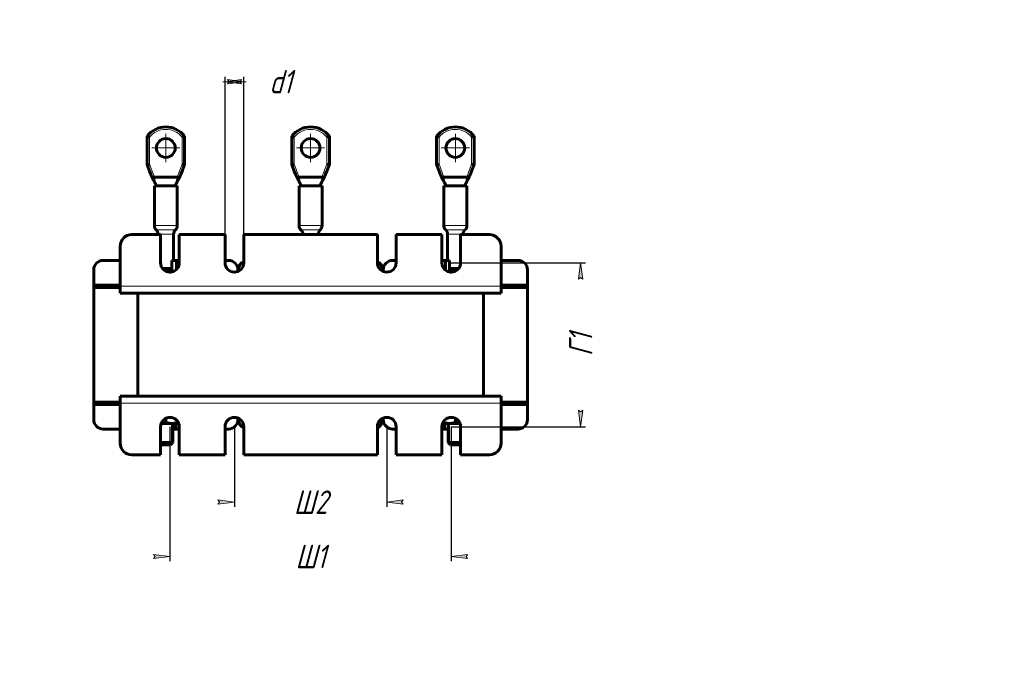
# Model space of a CAD drawing. Header units: millimetres. Extents: x 0 to 420, y 0 to 594.
# Tile 6 of 6: x 0 to 420, y 314 to 594. Entities that reach past the tile are written whole.
import ezdxf

# ---------------------------------------------------------------- set-up
doc = ezdxf.new("R2010")
doc.units = ezdxf.units.MM
for name, pattern in [('K5LT_AXLED', [19.5, 15, -1.5, 1.5, -1.5]), ('K5LT_BASIC', [0]), ('K5LT_THIN', [0])]:
    doc.linetypes.add(name, pattern=pattern)
doc.layers.add('Системный слой', color=7, linetype='Continuous')
doc.styles.add('KDIMTEXTSTYLE', font='GOST_AU.SHX', dxfattribs={"width": 0.96, "oblique": 15, "height": 5})
doc.dimstyles.new('KDIMSTYLE (1.00)', dxfattribs={"dimtxt": 5, "dimasz": 1, "dimexe": 2, "dimexo": 0, "dimgap": 1, "dimtad": 1, "dimtxsty": 'KDIMTEXTSTYLE', "dimsah": 1, "dimcen": 0, "dimdle": 1, "dimadec": 0, "dimazin": 0, "dimtfac": 0.667, "dimtmove": 0, "dimatfit": 3, "dimfxl": 1, "dimtvp": 1, "dimtolj": 1, "dimtzin": 0, "dimarcsym": 0})

# ---------------------------------------------------------------- blocks, each defined once
blk = doc.blocks.new('U64')
at = {"layer": 'Системный слой', "color": 150, "linetype": 'K5LT_BASIC', "lineweight": 60, "true_color": 0x0080ff}
for p, q in [((179.73, 527.22), (179.71, 527.26)), ((179.75, 527.19), (179.73, 527.22)), ((179.77, 527.15), (179.75, 527.19)), ((180.02, 526.85), (179.77, 527.15)), ((180.39, 526.77), (180.02, 526.85)), ((180.85, 526.82), (180.39, 526.77))]:
    blk.add_line(p, q, dxfattribs=at)
blk = doc.blocks.new('U65')
at = {"layer": 'Системный слой', "color": 150, "linetype": 'K5LT_BASIC', "lineweight": 60, "true_color": 0x0080ff}
for p, q in [((190.82, 526.82), (191.28, 526.77)), ((191.28, 526.77), (191.65, 526.85)), ((191.65, 526.85), (191.9, 527.15)), ((191.9, 527.15), (191.92, 527.19)), ((191.92, 527.19), (191.94, 527.22)), ((191.94, 527.22), (191.95, 527.26))]:
    blk.add_line(p, q, dxfattribs=at)
blk = doc.blocks.new('U66')
at = {"layer": 'Системный слой', "color": 150, "linetype": 'K5LT_BASIC', "lineweight": 60, "true_color": 0x0080ff}
for p, q in [((181.91, 523.27), (181.93, 523.23)), ((181.93, 523.23), (181.94, 523.18)), ((181.94, 523.18), (181.95, 523.13))]:
    blk.add_line(p, q, dxfattribs=at)
blk = doc.blocks.new('U67')
at = {"layer": 'Системный слой', "color": 150, "linetype": 'K5LT_BASIC', "lineweight": 60, "true_color": 0x0080ff}
for p, q in [((189.73, 523.18), (189.72, 523.13)), ((189.74, 523.23), (189.73, 523.18)), ((189.76, 523.27), (189.74, 523.23))]:
    blk.add_line(p, q, dxfattribs=at)
blk = doc.blocks.new('U68')
at = {"layer": 'Системный слой', "color": 150, "linetype": 'K5LT_BASIC', "lineweight": 60, "true_color": 0x0080ff}
for p, q in [((56.23, 527.22), (56.21, 527.26)), ((56.25, 527.19), (56.23, 527.22)), ((56.27, 527.15), (56.25, 527.19)), ((56.52, 526.85), (56.27, 527.15)), ((56.89, 526.77), (56.52, 526.85)), ((57.35, 526.82), (56.89, 526.77))]:
    blk.add_line(p, q, dxfattribs=at)
blk = doc.blocks.new('U69')
at = {"layer": 'Системный слой', "color": 150, "linetype": 'K5LT_BASIC', "lineweight": 60, "true_color": 0x0080ff}
for p, q in [((67.32, 526.82), (67.78, 526.77)), ((67.78, 526.77), (68.15, 526.85)), ((68.15, 526.85), (68.4, 527.15)), ((68.4, 527.15), (68.42, 527.19)), ((68.42, 527.19), (68.44, 527.22)), ((68.44, 527.22), (68.45, 527.26))]:
    blk.add_line(p, q, dxfattribs=at)
blk = doc.blocks.new('U70')
at = {"layer": 'Системный слой', "color": 150, "linetype": 'K5LT_BASIC', "lineweight": 60, "true_color": 0x0080ff}
for p, q in [((58.41, 523.27), (58.43, 523.23)), ((58.43, 523.23), (58.44, 523.18)), ((58.44, 523.18), (58.45, 523.13))]:
    blk.add_line(p, q, dxfattribs=at)
blk = doc.blocks.new('U71')
at = {"layer": 'Системный слой', "color": 150, "linetype": 'K5LT_BASIC', "lineweight": 60, "true_color": 0x0080ff}
for p, q in [((66.23, 523.18), (66.22, 523.13)), ((66.24, 523.23), (66.23, 523.18)), ((66.26, 523.27), (66.24, 523.23))]:
    blk.add_line(p, q, dxfattribs=at)
blk = doc.blocks.new('U72')
at = {"layer": 'Системный слой', "color": 150, "linetype": 'K5LT_BASIC', "lineweight": 60, "true_color": 0x0080ff}
for p, q in [((117.98, 527.22), (117.96, 527.26)), ((118, 527.19), (117.98, 527.22)), ((118.02, 527.15), (118, 527.19)), ((118.27, 526.85), (118.02, 527.15)), ((118.64, 526.77), (118.27, 526.85)), ((119.1, 526.82), (118.64, 526.77))]:
    blk.add_line(p, q, dxfattribs=at)
blk = doc.blocks.new('U73')
at = {"layer": 'Системный слой', "color": 150, "linetype": 'K5LT_BASIC', "lineweight": 60, "true_color": 0x0080ff}
for p, q in [((129.07, 526.82), (129.53, 526.77)), ((129.53, 526.77), (129.9, 526.85)), ((129.9, 526.85), (130.15, 527.15)), ((130.15, 527.15), (130.17, 527.19)), ((130.17, 527.19), (130.19, 527.22)), ((130.19, 527.22), (130.2, 527.26))]:
    blk.add_line(p, q, dxfattribs=at)
blk = doc.blocks.new('U74')
at = {"layer": 'Системный слой', "color": 150, "linetype": 'K5LT_BASIC', "lineweight": 60, "true_color": 0x0080ff}
for p, q in [((120.16, 523.27), (120.18, 523.23)), ((120.18, 523.23), (120.19, 523.18)), ((120.19, 523.18), (120.2, 523.13))]:
    blk.add_line(p, q, dxfattribs=at)
blk = doc.blocks.new('U75')
at = {"layer": 'Системный слой', "color": 150, "linetype": 'K5LT_BASIC', "lineweight": 60, "true_color": 0x0080ff}
for p, q in [((127.98, 523.18), (127.97, 523.13)), ((127.99, 523.23), (127.98, 523.18)), ((128.01, 523.27), (127.99, 523.23))]:
    blk.add_line(p, q, dxfattribs=at)
blk = doc.blocks.new('U76')
at = {"layer": 'Системный слой', "color": 7, "linetype": 'K5LT_THIN', "lineweight": 18}
for p, q in [((180.83, 525.12), (180.83, 525.12)), ((180.83, 525.12), (181.18, 524.47)), ((181.18, 524.47), (181.54, 523.83)), ((181.54, 523.83), (181.94, 523.19))]:
    blk.add_line(p, q, dxfattribs=at)
blk = doc.blocks.new('U77')
at = {"layer": 'Системный слой', "color": 7, "linetype": 'K5LT_THIN', "lineweight": 18}
for p, q in [((190.84, 525.12), (190.49, 524.47)), ((190.84, 525.12), (190.84, 525.12)), ((190.12, 523.83), (189.73, 523.19)), ((190.49, 524.47), (190.12, 523.83))]:
    blk.add_line(p, q, dxfattribs=at)
blk = doc.blocks.new('U78')
at = {"layer": 'Системный слой', "color": 7, "linetype": 'K5LT_THIN', "lineweight": 18}
for p, q in [((182.8, 523.23), (181.91, 523.27)), ((184.18, 523.16), (182.8, 523.23)), ((185.83, 523.13), (184.18, 523.16)), ((187, 523.15), (185.83, 523.13)), ((188.49, 523.21), (187, 523.15)), ((189.56, 523.26), (188.49, 523.21)), ((189.76, 523.27), (189.56, 523.26))]:
    blk.add_line(p, q, dxfattribs=at)
blk = doc.blocks.new('U79')
at = {"layer": 'Системный слой', "color": 7, "linetype": 'K5LT_THIN', "lineweight": 18}
for p, q in [((57.33, 525.12), (57.33, 525.12)), ((57.33, 525.12), (57.68, 524.47)), ((57.68, 524.47), (58.04, 523.83)), ((58.04, 523.83), (58.44, 523.19))]:
    blk.add_line(p, q, dxfattribs=at)
blk = doc.blocks.new('U80')
at = {"layer": 'Системный слой', "color": 7, "linetype": 'K5LT_THIN', "lineweight": 18}
for p, q in [((67.34, 525.12), (66.99, 524.47)), ((67.34, 525.12), (67.34, 525.12)), ((66.62, 523.83), (66.23, 523.19)), ((66.99, 524.47), (66.62, 523.83))]:
    blk.add_line(p, q, dxfattribs=at)
blk = doc.blocks.new('U81')
at = {"layer": 'Системный слой', "color": 7, "linetype": 'K5LT_THIN', "lineweight": 18}
for p, q in [((59.3, 523.23), (58.41, 523.27)), ((60.68, 523.16), (59.3, 523.23)), ((62.33, 523.13), (60.68, 523.16)), ((63.5, 523.15), (62.33, 523.13)), ((64.99, 523.21), (63.5, 523.15)), ((66.06, 523.26), (64.99, 523.21)), ((66.26, 523.27), (66.06, 523.26))]:
    blk.add_line(p, q, dxfattribs=at)
blk = doc.blocks.new('U82')
at = {"layer": 'Системный слой', "color": 7, "linetype": 'K5LT_THIN', "lineweight": 18}
for p, q in [((119.08, 525.12), (119.08, 525.12)), ((119.08, 525.12), (119.43, 524.47)), ((119.43, 524.47), (119.79, 523.83)), ((119.79, 523.83), (120.19, 523.19))]:
    blk.add_line(p, q, dxfattribs=at)
blk = doc.blocks.new('U83')
at = {"layer": 'Системный слой', "color": 7, "linetype": 'K5LT_THIN', "lineweight": 18}
for p, q in [((129.09, 525.12), (128.74, 524.47)), ((129.09, 525.12), (129.09, 525.12)), ((128.37, 523.83), (127.98, 523.19)), ((128.74, 524.47), (128.37, 523.83))]:
    blk.add_line(p, q, dxfattribs=at)
blk = doc.blocks.new('U84')
at = {"layer": 'Системный слой', "color": 7, "linetype": 'K5LT_THIN', "lineweight": 18}
for p, q in [((121.05, 523.23), (120.16, 523.27)), ((122.43, 523.16), (121.05, 523.23)), ((124.08, 523.13), (122.43, 523.16)), ((125.25, 523.15), (124.08, 523.13)), ((126.74, 523.21), (125.25, 523.15)), ((127.81, 523.26), (126.74, 523.21)), ((128.01, 523.27), (127.81, 523.26))]:
    blk.add_line(p, q, dxfattribs=at)
blk = doc.blocks.new('U85')
at = {"layer": 'Системный слой', "color": 150, "linetype": 'K5LT_BASIC', "lineweight": 60, "true_color": 0x0080ff}
for p, q in [((67.66, 525.72), (67.34, 525.12)), ((67.97, 526.32), (67.66, 525.72)), ((68.29, 526.93), (67.97, 526.32))]:
    blk.add_line(p, q, dxfattribs=at)
blk = doc.blocks.new('U86')
at = {"layer": 'Системный слой', "color": 7, "linetype": 'K5LT_THIN', "lineweight": 18}
blk.add_line((67.34, 525.12), (67.34, 525.12), dxfattribs=at)
blk.add_line((67.34, 525.12), (67.34, 525.12), dxfattribs=at)
blk = doc.blocks.new('U87')
at = {"layer": 'Системный слой', "color": 150, "linetype": 'K5LT_BASIC', "lineweight": 60, "true_color": 0x0080ff}
for p, q in [((60.34, 421.65), (61.02, 421.74)), ((61.02, 421.74), (61.68, 421.88)), ((61.68, 421.88), (62.33, 422.08))]:
    blk.add_line(p, q, dxfattribs=at)
blk = doc.blocks.new('U88')
at = {"layer": 'Системный слой', "color": 150, "linetype": 'K5LT_BASIC', "lineweight": 60, "true_color": 0x0080ff}
for p, q in [((185.83, 422.08), (186.49, 421.88)), ((186.49, 421.88), (187.15, 421.74)), ((187.15, 421.74), (187.82, 421.65))]:
    blk.add_line(p, q, dxfattribs=at)
blk = doc.blocks.new('U89')
at = {"layer": 'Системный слой', "color": 150, "linetype": 'K5LT_BASIC', "lineweight": 60, "true_color": 0x0080ff}
for p, q in [((64.24, 486.26), (63.99, 486.23)), ((64.49, 486.28), (64.24, 486.26)), ((64.75, 486.29), (64.49, 486.28))]:
    blk.add_line(p, q, dxfattribs=at)
blk = doc.blocks.new('U90')
at = {"layer": 'Системный слой', "color": 150, "linetype": 'K5LT_BASIC', "lineweight": 60, "true_color": 0x0080ff}
for p, q in [((183.68, 486.28), (183.42, 486.29)), ((183.93, 486.26), (183.68, 486.28)), ((184.18, 486.23), (183.93, 486.26))]:
    blk.add_line(p, q, dxfattribs=at)
blk = doc.blocks.new('KDIMARROW_01')
at = {"layer": 'Системный слой'}
blk.add_hatch(color=0, dxfattribs=at).paths.add_polyline_path([(-7, -0.92), (0, 0), (-7, 0.92), (-6.3, 0)])
at = {"layer": 'Системный слой', "color": 0, "linetype": 'K5LT_THIN', "lineweight": 18}
for p, q in [((-6.3, 0), (-7, 0.92)), ((-7, 0.92), (0, 0)), ((0, 0), (-7, -0.92)), ((-7, -0.92), (-6.3, 0)), ((0, 0), (-1, 0))]:
    blk.add_line(p, q, dxfattribs=at)
blk = doc.blocks.new('KDIMARROW_02')
at = {"layer": 'Системный слой'}
blk.add_hatch(color=0, dxfattribs=at).paths.add_polyline_path([(6.3, 0), (7, 0.92), (0, 0), (7, -0.92)])
at = {"layer": 'Системный слой', "color": 0, "linetype": 'K5LT_THIN', "lineweight": 18}
for p, q in [((0, 0), (-1, 0)), ((7, 0.92), (0, 0)), ((0, 0), (7, -0.92)), ((0, 0), (9, 0)), ((6.3, 0), (7, 0.92)), ((7, -0.92), (6.3, 0))]:
    blk.add_line(p, q, dxfattribs=at)
blk = doc.blocks.new('U91')
at = {"layer": 'Системный слой', "color": 30, "linetype": 'K5LT_AXLED', "lineweight": 18, "true_color": 0xff8000}
for q in [(62.33, 545.23), (56.33, 539.23), (68.33, 539.23), (62.33, 533.23)]:
    blk.add_line((62.33, 539.23), q, dxfattribs=at)
blk = doc.blocks.new('U92')
at = {"layer": 'Системный слой', "color": 30, "linetype": 'K5LT_AXLED', "lineweight": 18, "true_color": 0xff8000}
for q in [(124.08, 545.23), (118.08, 539.23), (130.08, 539.23), (124.08, 533.23)]:
    blk.add_line((124.08, 539.23), q, dxfattribs=at)
blk = doc.blocks.new('U93')
at = {"layer": 'Системный слой', "color": 30, "linetype": 'K5LT_AXLED', "lineweight": 18, "true_color": 0xff8000}
for q in [(185.83, 545.23), (179.83, 539.23), (191.83, 539.23), (185.83, 533.23)]:
    blk.add_line((185.83, 539.23), q, dxfattribs=at)

msp = doc.modelspace()

# ---------------------------------------------------------------- linework, layer by layer
at = {"layer": 'Системный слой', "color": 150, "linetype": 'K5LT_BASIC', "lineweight": 60, "true_color": 0x0080ff}
for p, q in [((54.334, 532.134), (54.334, 544.234)), ((70.334, 544.234), (70.334, 532.134)), ((116.084, 532.134), (116.084, 544.234)), ((132.084, 544.234), (132.084, 532.134)), ((177.834, 532.134), (177.834, 544.234)), ((193.834, 544.234), (193.834, 532.134)), ((55.384, 532.326), (54.334, 532.134)), ((55.385, 529.36), (54.334, 532.134)), ((55.908, 527.978), (55.385, 529.36)), ((69.283, 529.36), (68.759, 527.978)), ((69.283, 529.36), (68.841, 528.194)), ((69.28, 529.353), (69.283, 529.36)), ((70.334, 532.134), (69.283, 529.36)), ((69.283, 529.36), (70.334, 532.134)), ((70.334, 532.134), (69.284, 532.326)), ((70.334, 532.134), (70.334, 532.134)), ((117.134, 532.326), (116.084, 532.134)), ((117.135, 529.36), (116.084, 532.134)), ((117.658, 527.978), (117.135, 529.36)), ((131.033, 529.36), (130.509, 527.978)), ((132.084, 532.134), (131.033, 529.36)), ((132.084, 532.134), (131.034, 532.326)), ((178.884, 532.326), (177.834, 532.134)), ((178.885, 529.36), (177.834, 532.134)), ((179.408, 527.978), (178.885, 529.36)), ((192.783, 529.36), (192.259, 527.978)), ((193.834, 532.134), (192.783, 529.36)), ((193.834, 532.134), (192.784, 532.326)), ((57.331, 525.118), (57.331, 525.118)), ((57.331, 525.118), (57.331, 525.118)), ((57.331, 525.118), (57.331, 525.118)), ((57.465, 526.834), (67.203, 526.834)), ((67.336, 525.118), (67.336, 525.118)), ((67.336, 525.118), (67.336, 525.118)), ((68.759, 527.978), (68.841, 528.194)), ((119.081, 525.118), (119.081, 525.118)), ((119.215, 526.834), (128.953, 526.834)), ((129.086, 525.118), (129.086, 525.118)), ((180.831, 525.118), (180.831, 525.118)), ((180.965, 526.834), (190.703, 526.834)), ((190.836, 525.118), (190.836, 525.118)), ((57.434, 523.134), (67.234, 523.134)), ((57.434, 506.066), (57.434, 523.134)), ((67.234, 506.066), (67.234, 523.134)), ((119.184, 523.134), (128.984, 523.134)), ((119.184, 506.066), (119.184, 523.134)), ((128.984, 506.066), (128.984, 523.134)), ((180.934, 523.134), (190.734, 523.134)), ((180.934, 506.066), (180.934, 523.134)), ((190.734, 506.066), (190.734, 523.134)), ((47.834, 502.234), (60.084, 502.234)), ((59.034, 502.234), (59.034, 502.4)), ((60.084, 502.234), (60.084, 490.234)), ((65.634, 491.234), (65.634, 502.4)), ((68.084, 490.234), (68.084, 502.234)), ((68.084, 502.234), (87.584, 502.234)), ((87.584, 502.234), (87.584, 490.234)), ((95.584, 502.234), (152.584, 502.234)), ((95.584, 490.234), (95.584, 502.234)), ((120.784, 502.234), (120.784, 502.4)), ((127.384, 502.234), (127.384, 502.4)), ((152.584, 502.234), (152.584, 490.234)), ((160.584, 502.234), (180.084, 502.234)), ((160.584, 490.234), (160.584, 502.234)), ((180.084, 502.234), (180.084, 490.234)), ((182.534, 491.234), (182.534, 502.4)), ((188.084, 490.234), (188.084, 502.234)), ((188.084, 502.234), (200.334, 502.234)), ((189.134, 502.234), (189.134, 502.4)), ((42.834, 480.234), (42.834, 497.234)), ((205.334, 497.234), (205.334, 480.234)), ((31.584, 487.234), (31.584, 480.734)), ((42.834, 491.234), (35.584, 491.234)), ((60.961, 487.734), (64.834, 487.734)), ((64.834, 486.434), (64.834, 491.234)), ((66.959, 491.234), (64.834, 491.234)), ((66.959, 491.234), (66.959, 487.452)), ((68.084, 491.234), (66.959, 491.234)), ((89.084, 491.234), (87.584, 491.234)), ((93.084, 486.525), (93.084, 487.234)), ((93.334, 487.234), (93.334, 486.637)), ((154.834, 486.637), (154.834, 487.234)), ((155.084, 487.234), (155.084, 486.525)), ((160.584, 491.234), (159.084, 491.234)), ((181.584, 491.234), (180.084, 491.234)), ((181.584, 487.111), (181.584, 491.234)), ((183.334, 491.234), (181.584, 491.234)), ((183.334, 491.234), (183.334, 486.434)), ((183.334, 487.734), (187.206, 487.734)), ((212.584, 491.234), (205.334, 491.234)), ((216.584, 480.734), (216.584, 487.234)), ((65.333, 486.434), (62.835, 486.434)), ((185.333, 486.434), (182.835, 486.434)), ((31.584, 480.734), (31.584, 479.734)), ((31.584, 480.734), (35.316, 480.734)), ((35.316, 479.734), (31.584, 479.734)), ((31.584, 479.734), (31.584, 430.734)), ((42.834, 480.734), (35.316, 480.734)), ((35.316, 480.734), (35.316, 479.734)), ((35.316, 479.734), (42.834, 479.734)), ((42.834, 477.234), (42.834, 480.234)), ((212.852, 480.734), (205.334, 480.734)), ((205.334, 480.234), (205.334, 477.234)), ((205.334, 479.734), (212.852, 479.734)), ((212.852, 479.734), (212.852, 480.734)), ((212.852, 480.734), (216.584, 480.734)), ((216.584, 479.734), (212.852, 479.734)), ((216.584, 479.734), (216.584, 480.734)), ((216.584, 430.734), (216.584, 479.734)), ((205.334, 477.234), (42.834, 477.234)), ((50.334, 477.234), (197.834, 477.234)), ((50.334, 433.234), (50.334, 477.234)), ((197.834, 433.234), (197.834, 477.234)), ((42.834, 433.234), (205.334, 433.234)), ((42.834, 430.234), (42.834, 433.234)), ((50.334, 433.234), (197.834, 433.234)), ((205.334, 433.234), (205.334, 430.234)), ((31.584, 430.734), (31.584, 429.734)), ((31.584, 430.734), (35.316, 430.734)), ((31.584, 429.734), (31.584, 423.234)), ((35.316, 429.734), (31.584, 429.734)), ((42.834, 430.734), (35.316, 430.734)), ((35.316, 430.734), (35.316, 429.734)), ((35.316, 429.734), (42.834, 429.734)), ((42.834, 413.234), (42.834, 430.234)), ((212.852, 430.734), (205.334, 430.734)), ((205.334, 430.234), (205.334, 413.234)), ((205.334, 429.734), (212.852, 429.734)), ((212.852, 429.734), (212.852, 430.734)), ((212.852, 430.734), (216.584, 430.734)), ((216.584, 429.734), (212.852, 429.734)), ((216.584, 429.734), (216.584, 430.734)), ((216.584, 423.234), (216.584, 429.734)), ((60.084, 420.234), (60.084, 408.234)), ((60.337, 421.634), (64.834, 421.634)), ((62.334, 423.83), (62.334, 422.08)), ((64.834, 421.634), (67.334, 421.634)), ((65.334, 421.634), (65.334, 413.434)), ((66.584, 421.634), (66.584, 419.234)), ((67.334, 422.565), (67.334, 422.08)), ((67.334, 422.08), (67.334, 421.634)), ((68.084, 408.234), (68.084, 420.234)), ((87.584, 420.234), (87.584, 408.234)), ((93.084, 423.234), (93.084, 423.942)), ((93.334, 423.83), (93.334, 423.234)), ((95.584, 408.234), (95.584, 420.234)), ((152.584, 420.234), (152.584, 408.234)), ((154.834, 423.234), (154.834, 423.83)), ((155.084, 423.942), (155.084, 423.234)), ((160.584, 408.234), (160.584, 420.234)), ((180.084, 420.234), (180.084, 408.234)), ((180.834, 422.565), (180.834, 422.08)), ((180.834, 421.634), (180.834, 422.08)), ((180.834, 421.634), (183.334, 421.634)), ((181.209, 419.234), (181.209, 421.634)), ((182.834, 421.634), (182.834, 413.434)), ((183.334, 421.634), (187.831, 421.634)), ((185.834, 423.83), (185.834, 422.08)), ((188.084, 408.234), (188.084, 420.234)), ((35.584, 419.234), (42.834, 419.234)), ((65.334, 419.234), (66.584, 419.234)), ((66.584, 419.234), (68.084, 419.234)), ((87.584, 419.234), (89.084, 419.234)), ((159.084, 419.234), (160.584, 419.234)), ((180.084, 419.234), (181.209, 419.234)), ((181.209, 419.234), (182.834, 419.234)), ((205.334, 419.234), (212.584, 419.234)), ((65.334, 413.434), (60.084, 413.434)), ((60.084, 412.684), (60.334, 412.434)), ((64.334, 412.434), (60.334, 412.434)), ((65.334, 413.434), (64.334, 412.434)), ((188.084, 413.434), (182.834, 413.434)), ((182.834, 413.434), (183.834, 412.434)), ((187.834, 412.434), (183.834, 412.434)), ((188.084, 412.684), (187.834, 412.434)), ((60.084, 408.234), (47.834, 408.234)), ((87.584, 408.234), (68.084, 408.234)), ((152.584, 408.234), (95.584, 408.234)), ((180.084, 408.234), (160.584, 408.234)), ((200.334, 408.234), (188.084, 408.234))]:
    msp.add_line(p, q, dxfattribs=at)
at = {"layer": 'Системный слой', "color": 7, "linetype": 'K5LT_THIN', "lineweight": 18}
for p, q in [((55.384, 532.326), (55.384, 543.873)), ((69.284, 543.873), (69.284, 532.326)), ((117.134, 532.326), (117.134, 543.873)), ((131.034, 543.873), (131.034, 532.326)), ((178.884, 532.326), (178.884, 543.873)), ((192.784, 543.873), (192.784, 532.326)), ((57.465, 526.834), (55.384, 532.326)), ((69.284, 532.326), (67.203, 526.834)), ((119.215, 526.834), (117.134, 532.326)), ((131.034, 532.326), (128.953, 526.834)), ((180.965, 526.834), (178.884, 532.326)), ((192.784, 532.326), (190.703, 526.834)), ((57.331, 525.118), (57.331, 525.118)), ((68.841, 528.194), (68.841, 528.194)), ((57.434, 506.066), (67.234, 506.066)), ((58.234, 504.233), (66.434, 504.233)), ((119.184, 506.066), (128.984, 506.066)), ((119.984, 504.233), (128.184, 504.233)), ((180.934, 506.066), (190.734, 506.066)), ((181.734, 504.233), (189.934, 504.233)), ((59.034, 502.4), (65.634, 502.4)), ((120.784, 502.4), (127.384, 502.4)), ((182.534, 502.4), (189.134, 502.4)), ((42.834, 480.234), (205.334, 480.234)), ((205.334, 430.234), (42.834, 430.234)), ((64.792, 421.634), (64.792, 413.434)), ((183.375, 421.634), (183.375, 413.434)), ((64.792, 413.434), (64.792, 412.892)), ((183.375, 413.434), (183.375, 412.892))]:
    msp.add_line(p, q, dxfattribs=at)
at = {"layer": 'Системный слой', "color": 150, "linetype": 'K5LT_BASIC', "lineweight": 60, "true_color": 0x0080ff}
for centre in [(62.334, 539.234), (124.084, 539.234), (185.834, 539.234)]:
    msp.add_circle(centre, 4, dxfattribs=at)
for centre, radius, start, end in [((62.334, 538.234), 10, 36.8699, 143.1301), ((124.084, 538.234), 10, 36.8699, 143.1301), ((185.834, 538.234), 10, 36.8699, 143.1301), ((59.934, 506.066), 2.5, 180, 227.15636), ((56.534, 502.4), 2.5, 0, 47.15636), ((68.134, 502.4), 2.5, 132.84364, 180), ((64.734, 506.066), 2.5, 312.84364, 0), ((64.734, 506.066), 2.5, 312.84364, 0), ((121.684, 506.066), 2.5, 180, 227.15636), ((118.284, 502.4), 2.5, 0, 47.15636), ((129.884, 502.4), 2.5, 132.84364, 180), ((126.484, 506.066), 2.5, 312.84364, 0), ((126.484, 506.066), 2.5, 312.84364, 0), ((183.434, 506.066), 2.5, 180, 227.15636), ((180.034, 502.4), 2.5, 0, 47.15636), ((191.634, 502.4), 2.5, 132.84364, 180), ((188.234, 506.066), 2.5, 312.84364, 0), ((188.234, 506.066), 2.5, 312.84364, 0), ((47.834, 497.234), 5, 90, 180), ((200.334, 497.234), 5, 0, 90), ((35.584, 487.234), 4, 90, 180), ((64.084, 490.234), 4, 180, 0), ((91.584, 490.234), 4, 180, 0), ((89.084, 487.234), 4, 0, 90), ((97.334, 487.234), 4, 115.94448, 180), ((150.834, 487.234), 4, 0, 64.05552), ((156.584, 490.234), 4, 180, 0), ((159.084, 487.234), 4, 90, 180), ((184.084, 490.234), 4, 180, 0), ((212.584, 487.234), 4, 0, 90), ((64.084, 420.234), 4, 0, 180), ((91.584, 420.234), 4, 0, 180), ((156.584, 420.234), 4, 0, 180), ((184.084, 420.234), 4, 0, 180), ((35.584, 423.234), 4, 180, 270), ((89.084, 423.234), 4, 270, 0), ((97.334, 423.234), 4, 180, 244.05552), ((150.834, 423.234), 4, 295.94448, 0), ((159.084, 423.234), 4, 180, 270), ((212.584, 423.234), 4, 270, 0), ((47.834, 413.234), 5, 180, 270), ((200.334, 413.234), 5, 270, 0)]:
    msp.add_arc(centre, radius, start, end, dxfattribs=at)
at = {"layer": 'Системный слой', "color": 7, "linetype": 'K5LT_THIN', "lineweight": 18}
for centre in [(62.334, 538.234), (124.084, 538.234), (185.834, 538.234)]:
    msp.add_arc(centre, 8.95, 39.05547, 140.94453, dxfattribs=at)
at = {"layer": 'Системный слой', "color": 150, "linetype": 'K5LT_BASIC', "lineweight": 60, "true_color": 0x0080ff}
for points, knots in [([(54.334, 544.234), (54.334, 544.233), (54.339, 544.232), (54.364, 544.223), (54.415, 544.206), (54.496, 544.179), (54.644, 544.129), (54.839, 544.063), (55.11, 543.969), (55.291, 543.906), (55.384, 543.873)], [0, 0, 0, 0, 0.8616361, 1.7220973, 2.5418395, 4.1219512, 5.067741, 7.2801925, 9.0795864, 11, 11, 11, 11]), ([(70.334, 544.234), (70.334, 544.233), (70.328, 544.232), (70.303, 544.223), (70.252, 544.206), (70.171, 544.179), (70.023, 544.129), (69.828, 544.063), (69.557, 543.969), (69.377, 543.906), (69.284, 543.873)], [0, 0, 0, 0, 0.8616361, 1.7220973, 2.5418395, 4.1219512, 5.067741, 7.2801925, 9.0795864, 11, 11, 11, 11]), ([(116.084, 544.234), (116.084, 544.233), (116.089, 544.232), (116.114, 544.223), (116.165, 544.206), (116.246, 544.179), (116.394, 544.129), (116.589, 544.063), (116.86, 543.969), (117.041, 543.906), (117.134, 543.873)], [0, 0, 0, 0, 0.8616361, 1.7220973, 2.5418395, 4.1219512, 5.067741, 7.2801925, 9.0795864, 11, 11, 11, 11]), ([(132.084, 544.234), (132.084, 544.233), (132.078, 544.232), (132.053, 544.223), (132.002, 544.206), (131.921, 544.179), (131.773, 544.129), (131.578, 544.063), (131.307, 543.969), (131.127, 543.906), (131.034, 543.873)], [0, 0, 0, 0, 0.8616361, 1.7220973, 2.5418395, 4.1219512, 5.067741, 7.2801925, 9.0795864, 11, 11, 11, 11]), ([(177.834, 544.234), (177.834, 544.233), (177.839, 544.232), (177.864, 544.223), (177.915, 544.206), (177.996, 544.179), (178.144, 544.129), (178.339, 544.063), (178.61, 543.969), (178.791, 543.906), (178.884, 543.873)], [0, 0, 0, 0, 0.8616361, 1.7220973, 2.5418395, 4.1219512, 5.067741, 7.2801925, 9.0795864, 11, 11, 11, 11]), ([(193.834, 544.234), (193.834, 544.233), (193.828, 544.232), (193.803, 544.223), (193.752, 544.206), (193.671, 544.179), (193.523, 544.129), (193.328, 544.063), (193.057, 543.969), (192.877, 543.906), (192.784, 543.873)], [0, 0, 0, 0, 0.8616361, 1.7220973, 2.5418395, 4.1219512, 5.067741, 7.2801925, 9.0795864, 11, 11, 11, 11]), ([(56.215, 527.263), (56.194, 527.31), (56.151, 527.407), (56.084, 527.558), (56.019, 527.709), (55.971, 527.824), (55.936, 527.908), (55.919, 527.95), (55.91, 527.974), (55.908, 527.978)], [0, 0, 0, 0, 1.9110765, 3.9530858, 6.2014927, 8.1115622, 8.7896527, 9.7904487, 10, 10, 10, 10]), ([(56.268, 527.151), (56.306, 527.077), (56.344, 527.003), (56.394, 526.905), (56.407, 526.881), (56.493, 526.715), (56.566, 526.574), (56.712, 526.292), (56.785, 526.151), (56.932, 525.87), (57.006, 525.73), (57.099, 525.554), (57.118, 525.517), (57.142, 525.472), (57.147, 525.464), (57.156, 525.447), (57.16, 525.438), (57.173, 525.414), (57.182, 525.397), (57.208, 525.348), (57.225, 525.316), (57.272, 525.228), (57.301, 525.173), (57.331, 525.118)], [0.7324616, 0.7324616, 0.7324616, 0.7324616, 2.9295335, 2.9295335, 3.662308, 3.662308, 7.862308, 7.862308, 12.062308, 12.062308, 16.262308, 16.262308, 17.34973, 17.34973, 17.6126485, 17.6126485, 17.8596314, 17.8596314, 18.353597, 18.353597, 19.3335606, 19.3335606, 21, 21, 21, 21]), ([(56.268, 527.15), (56.306, 527.077), (56.344, 527.003), (56.395, 526.905), (56.408, 526.88), (56.493, 526.713), (56.566, 526.573), (56.713, 526.291), (56.786, 526.15), (56.933, 525.869), (57.007, 525.728), (57.1, 525.553), (57.118, 525.517), (57.142, 525.472), (57.147, 525.464), (57.156, 525.447), (57.16, 525.438), (57.173, 525.414), (57.182, 525.397), (57.208, 525.348), (57.225, 525.316), (57.272, 525.228), (57.301, 525.173), (57.331, 525.118)], [0.7352595, 0.7352595, 0.7352595, 0.7352595, 2.9292035, 2.9292035, 3.6762973, 3.6762973, 7.8762973, 7.8762973, 12.0762973, 12.0762973, 16.2762973, 16.2762973, 17.3495784, 17.3495784, 17.6124967, 17.6124967, 17.8594794, 17.8594794, 18.3534446, 18.3534446, 19.3334073, 19.3334073, 21, 21, 21, 21]), ([(57.331, 525.118), (57.332, 525.115), (57.334, 525.112), (57.338, 525.105), (57.341, 525.099), (57.349, 525.083), (57.355, 525.072), (57.374, 525.036), (57.389, 525.007), (57.428, 524.933), (57.454, 524.882), (57.509, 524.775), (57.538, 524.718), (57.609, 524.58), (57.651, 524.496), (57.738, 524.324), (57.782, 524.236), (57.895, 524.013), (57.963, 523.876), (58.057, 523.689), (58.081, 523.64), (58.156, 523.491), (58.205, 523.391), (58.281, 523.239), (58.307, 523.186), (58.334, 523.134)], [1.0675441, 1.0675441, 1.0675441, 1.0675441, 1.2449913, 1.2449913, 1.5588537, 1.5588537, 2.0501633, 2.0501633, 3.0327825, 3.0327825, 4.3992048, 4.3992048, 5.7656272, 5.7656272, 7.5935706, 7.5935706, 9.421514, 9.421514, 12.1331534, 12.1331534, 13.0905536, 13.0905536, 15.0053538, 15.0053538, 16, 16, 16, 16]), ([(66.334, 523.134), (66.391, 523.249), (66.448, 523.363), (66.561, 523.59), (66.617, 523.703), (66.697, 523.861), (66.72, 523.908), (66.808, 524.084), (66.872, 524.211), (66.995, 524.455), (67.056, 524.574), (67.152, 524.762), (67.189, 524.836), (67.242, 524.938), (67.259, 524.971), (67.283, 525.016), (67.29, 525.029), (67.301, 525.05), (67.305, 525.058), (67.317, 525.082), (67.325, 525.096), (67.333, 525.111), (67.335, 525.114), (67.336, 525.118)], [0, 0, 0, 0, 2.5120377, 2.5120377, 5.0240754, 5.0240754, 6.096242, 6.096242, 9.0527013, 9.0527013, 12.0091606, 12.0091606, 14.1004094, 14.1004094, 15.243562, 15.243562, 15.783599, 15.783599, 16.1566838, 16.1566838, 16.929111, 16.929111, 17.1948918, 17.1948918, 17.1948918, 17.1948918]), ([(67.336, 525.118), (67.335, 525.115), (67.334, 525.112), (67.329, 525.105), (67.326, 525.099), (67.318, 525.083), (67.312, 525.072), (67.293, 525.036), (67.278, 525.007), (67.239, 524.933), (67.213, 524.882), (67.158, 524.775), (67.129, 524.718), (67.059, 524.58), (67.016, 524.496), (66.929, 524.324), (66.885, 524.236), (66.773, 524.013), (66.704, 523.876), (66.61, 523.689), (66.586, 523.64), (66.512, 523.491), (66.462, 523.391), (66.386, 523.239), (66.36, 523.186), (66.334, 523.134)], [1.0675441, 1.0675441, 1.0675441, 1.0675441, 1.2449913, 1.2449913, 1.5588537, 1.5588537, 2.0501633, 2.0501633, 3.0327825, 3.0327825, 4.3992048, 4.3992048, 5.7656272, 5.7656272, 7.5935706, 7.5935706, 9.421514, 9.421514, 12.1331534, 12.1331534, 13.0905536, 13.0905536, 15.0053538, 15.0053538, 16, 16, 16, 16]), ([(68.399, 527.15), (68.361, 527.077), (68.323, 527.003), (68.273, 526.905), (68.26, 526.88), (68.174, 526.713), (68.101, 526.573), (67.955, 526.291), (67.881, 526.15), (67.734, 525.869), (67.661, 525.728), (67.568, 525.553), (67.549, 525.517), (67.525, 525.472), (67.521, 525.464), (67.512, 525.447), (67.507, 525.438), (67.494, 525.414), (67.485, 525.397), (67.459, 525.348), (67.442, 525.316), (67.395, 525.228), (67.366, 525.173), (67.336, 525.118)], [0.7352595, 0.7352595, 0.7352595, 0.7352595, 2.9292035, 2.9292035, 3.6762973, 3.6762973, 7.8762973, 7.8762973, 12.0762973, 12.0762973, 16.2762973, 16.2762973, 17.3495784, 17.3495784, 17.6124967, 17.6124967, 17.8594794, 17.8594794, 18.3534446, 18.3534446, 19.3334073, 19.3334073, 21, 21, 21, 21]), ([(68.453, 527.263), (68.473, 527.31), (68.516, 527.407), (68.583, 527.558), (68.648, 527.709), (68.697, 527.824), (68.731, 527.908), (68.748, 527.95), (68.757, 527.974), (68.759, 527.978)], [0, 0, 0, 0, 1.9111286, 3.9531574, 6.2015472, 8.1115864, 8.7896687, 9.7904523, 10, 10, 10, 10]), ([(68.453, 527.263), (68.473, 527.31), (68.516, 527.407), (68.583, 527.558), (68.648, 527.709), (68.697, 527.824), (68.731, 527.908), (68.748, 527.95), (68.757, 527.974), (68.759, 527.978)], [0, 0, 0, 0, 1.9110765, 3.9530858, 6.2014927, 8.1115622, 8.7896527, 9.7904487, 10, 10, 10, 10]), ([(117.965, 527.263), (117.944, 527.31), (117.901, 527.407), (117.834, 527.558), (117.769, 527.709), (117.721, 527.824), (117.686, 527.908), (117.669, 527.95), (117.66, 527.974), (117.658, 527.978)], [0, 0, 0, 0, 1.9110765, 3.9530858, 6.2014927, 8.1115622, 8.7896527, 9.7904487, 10, 10, 10, 10]), ([(118.018, 527.151), (118.069, 527.052), (118.119, 526.954), (118.243, 526.715), (118.316, 526.574), (118.462, 526.292), (118.535, 526.151), (118.682, 525.87), (118.756, 525.73), (118.849, 525.554), (118.868, 525.517), (118.892, 525.472), (118.897, 525.464), (118.906, 525.447), (118.91, 525.438), (118.923, 525.414), (118.932, 525.397), (118.958, 525.348), (118.975, 525.316), (119.022, 525.228), (119.051, 525.173), (119.081, 525.118)], [0.7324616, 0.7324616, 0.7324616, 0.7324616, 3.662308, 3.662308, 7.862308, 7.862308, 12.062308, 12.062308, 16.262308, 16.262308, 17.34973, 17.34973, 17.6126485, 17.6126485, 17.8596314, 17.8596314, 18.353597, 18.353597, 19.3335606, 19.3335606, 21, 21, 21, 21]), ([(119.081, 525.118), (119.082, 525.115), (119.084, 525.112), (119.088, 525.105), (119.091, 525.099), (119.099, 525.083), (119.105, 525.072), (119.124, 525.036), (119.139, 525.007), (119.178, 524.933), (119.204, 524.882), (119.259, 524.775), (119.288, 524.718), (119.359, 524.58), (119.401, 524.496), (119.488, 524.324), (119.532, 524.236), (119.645, 524.013), (119.713, 523.876), (119.807, 523.689), (119.831, 523.64), (119.906, 523.491), (119.955, 523.391), (120.031, 523.239), (120.057, 523.186), (120.084, 523.134)], [1.0675441, 1.0675441, 1.0675441, 1.0675441, 1.2449913, 1.2449913, 1.5588537, 1.5588537, 2.0501633, 2.0501633, 3.0327825, 3.0327825, 4.3992048, 4.3992048, 5.7656272, 5.7656272, 7.5935706, 7.5935706, 9.421514, 9.421514, 12.1331534, 12.1331534, 13.0905536, 13.0905536, 15.0053538, 15.0053538, 16, 16, 16, 16]), ([(128.084, 523.134), (128.141, 523.249), (128.198, 523.363), (128.311, 523.59), (128.367, 523.703), (128.447, 523.861), (128.47, 523.908), (128.558, 524.084), (128.622, 524.211), (128.745, 524.455), (128.806, 524.574), (128.902, 524.762), (128.939, 524.836), (128.992, 524.938), (129.009, 524.971), (129.033, 525.016), (129.04, 525.029), (129.051, 525.05), (129.055, 525.058), (129.067, 525.082), (129.075, 525.096), (129.083, 525.111), (129.085, 525.114), (129.086, 525.118)], [0, 0, 0, 0, 2.5120377, 2.5120377, 5.0240754, 5.0240754, 6.096242, 6.096242, 9.0527013, 9.0527013, 12.0091606, 12.0091606, 14.1004094, 14.1004094, 15.243562, 15.243562, 15.783599, 15.783599, 16.1566838, 16.1566838, 16.929111, 16.929111, 17.1948918, 17.1948918, 17.1948918, 17.1948918]), ([(130.149, 527.15), (130.098, 527.051), (130.048, 526.953), (129.924, 526.713), (129.851, 526.573), (129.705, 526.291), (129.631, 526.15), (129.484, 525.869), (129.411, 525.728), (129.318, 525.553), (129.299, 525.517), (129.275, 525.472), (129.271, 525.464), (129.262, 525.447), (129.257, 525.438), (129.244, 525.414), (129.235, 525.397), (129.209, 525.348), (129.192, 525.316), (129.145, 525.228), (129.116, 525.173), (129.086, 525.118)], [0.7352595, 0.7352595, 0.7352595, 0.7352595, 3.6762973, 3.6762973, 7.8762973, 7.8762973, 12.0762973, 12.0762973, 16.2762973, 16.2762973, 17.3495784, 17.3495784, 17.6124967, 17.6124967, 17.8594794, 17.8594794, 18.3534446, 18.3534446, 19.3334073, 19.3334073, 21, 21, 21, 21]), ([(130.203, 527.263), (130.223, 527.31), (130.266, 527.407), (130.333, 527.558), (130.398, 527.709), (130.447, 527.824), (130.481, 527.908), (130.498, 527.95), (130.507, 527.974), (130.509, 527.978)], [0, 0, 0, 0, 1.9111286, 3.9531574, 6.2015472, 8.1115864, 8.7896687, 9.7904523, 10, 10, 10, 10]), ([(179.715, 527.263), (179.694, 527.31), (179.651, 527.407), (179.584, 527.558), (179.519, 527.709), (179.471, 527.824), (179.436, 527.908), (179.419, 527.95), (179.41, 527.974), (179.408, 527.978)], [0, 0, 0, 0, 1.9110765, 3.9530858, 6.2014927, 8.1115622, 8.7896527, 9.7904487, 10, 10, 10, 10]), ([(179.768, 527.151), (179.806, 527.077), (179.844, 527.003), (179.894, 526.905), (179.907, 526.881), (179.993, 526.715), (180.066, 526.574), (180.212, 526.292), (180.285, 526.151), (180.432, 525.87), (180.506, 525.73), (180.599, 525.554), (180.618, 525.517), (180.642, 525.472), (180.647, 525.464), (180.656, 525.447), (180.66, 525.438), (180.673, 525.414), (180.682, 525.397), (180.708, 525.348), (180.725, 525.316), (180.772, 525.228), (180.801, 525.173), (180.831, 525.118)], [0.7324616, 0.7324616, 0.7324616, 0.7324616, 2.9295335, 2.9295335, 3.662308, 3.662308, 7.862308, 7.862308, 12.062308, 12.062308, 16.262308, 16.262308, 17.34973, 17.34973, 17.6126485, 17.6126485, 17.8596314, 17.8596314, 18.353597, 18.353597, 19.3335606, 19.3335606, 21, 21, 21, 21]), ([(180.831, 525.118), (180.832, 525.115), (180.834, 525.112), (180.838, 525.105), (180.841, 525.099), (180.849, 525.083), (180.855, 525.072), (180.874, 525.036), (180.889, 525.007), (180.928, 524.933), (180.954, 524.882), (181.009, 524.775), (181.038, 524.718), (181.109, 524.58), (181.151, 524.496), (181.238, 524.324), (181.282, 524.236), (181.395, 524.013), (181.463, 523.876), (181.557, 523.689), (181.581, 523.64), (181.656, 523.491), (181.705, 523.391), (181.781, 523.239), (181.807, 523.186), (181.834, 523.134)], [1.0675441, 1.0675441, 1.0675441, 1.0675441, 1.2449913, 1.2449913, 1.5588537, 1.5588537, 2.0501633, 2.0501633, 3.0327825, 3.0327825, 4.3992048, 4.3992048, 5.7656272, 5.7656272, 7.5935706, 7.5935706, 9.421514, 9.421514, 12.1331534, 12.1331534, 13.0905536, 13.0905536, 15.0053538, 15.0053538, 16, 16, 16, 16]), ([(189.834, 523.134), (189.891, 523.249), (189.948, 523.363), (190.061, 523.59), (190.117, 523.703), (190.197, 523.861), (190.22, 523.908), (190.308, 524.084), (190.372, 524.211), (190.495, 524.455), (190.556, 524.574), (190.652, 524.762), (190.689, 524.836), (190.742, 524.938), (190.759, 524.971), (190.783, 525.016), (190.79, 525.029), (190.801, 525.05), (190.805, 525.058), (190.817, 525.082), (190.825, 525.096), (190.833, 525.111), (190.835, 525.114), (190.836, 525.118)], [0, 0, 0, 0, 2.5120377, 2.5120377, 5.0240754, 5.0240754, 6.096242, 6.096242, 9.0527013, 9.0527013, 12.0091606, 12.0091606, 14.1004094, 14.1004094, 15.243562, 15.243562, 15.783599, 15.783599, 16.1566838, 16.1566838, 16.929111, 16.929111, 17.1948918, 17.1948918, 17.1948918, 17.1948918]), ([(191.899, 527.15), (191.861, 527.077), (191.823, 527.003), (191.773, 526.905), (191.76, 526.88), (191.674, 526.713), (191.601, 526.573), (191.455, 526.291), (191.381, 526.15), (191.234, 525.869), (191.161, 525.728), (191.068, 525.553), (191.049, 525.517), (191.025, 525.472), (191.021, 525.464), (191.012, 525.447), (191.007, 525.438), (190.994, 525.414), (190.985, 525.397), (190.959, 525.348), (190.942, 525.316), (190.895, 525.228), (190.866, 525.173), (190.836, 525.118)], [0.7352595, 0.7352595, 0.7352595, 0.7352595, 2.9292035, 2.9292035, 3.6762973, 3.6762973, 7.8762973, 7.8762973, 12.0762973, 12.0762973, 16.2762973, 16.2762973, 17.3495784, 17.3495784, 17.6124967, 17.6124967, 17.8594794, 17.8594794, 18.3534446, 18.3534446, 19.3334073, 19.3334073, 21, 21, 21, 21]), ([(191.953, 527.263), (191.973, 527.31), (192.016, 527.407), (192.083, 527.558), (192.148, 527.709), (192.197, 527.824), (192.231, 527.908), (192.248, 527.95), (192.257, 527.974), (192.259, 527.978)], [0, 0, 0, 0, 1.9111286, 3.9531574, 6.2015472, 8.1115864, 8.7896687, 9.7904523, 10, 10, 10, 10]), ([(62.334, 422.08), (62.512, 422.021), (62.8, 421.932), (63.205, 421.829), (63.537, 421.758), (63.849, 421.705), (64.199, 421.661), (64.521, 421.638), (64.754, 421.634), (64.834, 421.634)], [0, 0, 0, 0, 2.192924, 3.5182583, 4.9042648, 6.1846453, 7.2478472, 9.0585836, 10, 10, 10, 10]), ([(64.834, 421.634), (64.987, 421.634), (65.283, 421.644), (65.734, 421.69), (66.126, 421.756), (66.666, 421.874), (67.048, 421.985), (67.334, 422.08)], [0, 0, 0, 0, 1.4474022, 2.7997206, 4.2800738, 5.188369, 8, 8, 8, 8]), ([(180.834, 422.08), (181.012, 422.021), (181.3, 421.932), (181.705, 421.829), (182.037, 421.758), (182.349, 421.705), (182.699, 421.661), (183.021, 421.638), (183.254, 421.634), (183.334, 421.634)], [0, 0, 0, 0, 2.192924, 3.5182583, 4.9042648, 6.1846453, 7.2478472, 9.0585836, 10, 10, 10, 10]), ([(183.334, 421.634), (183.487, 421.634), (183.783, 421.644), (184.234, 421.69), (184.626, 421.756), (185.166, 421.874), (185.548, 421.985), (185.834, 422.08)], [0, 0, 0, 0, 1.4474022, 2.7997206, 4.2800738, 5.188369, 8, 8, 8, 8])]:
    msp.add_open_spline(points, degree=3, knots=knots, dxfattribs=at)
for points in [[(56.268, 527.15), (56.25, 527.186), (56.232, 527.224), (56.215, 527.263)], [(57.345, 526.822), (57.384, 526.83), (57.424, 526.834), (57.465, 526.834)], [(67.322, 526.822), (67.283, 526.83), (67.243, 526.834), (67.203, 526.834)], [(119.095, 526.822), (119.134, 526.83), (119.174, 526.834), (119.215, 526.834)], [(129.072, 526.822), (129.033, 526.83), (128.993, 526.834), (128.953, 526.834)], [(180.845, 526.822), (180.884, 526.83), (180.924, 526.834), (180.965, 526.834)], [(190.822, 526.822), (190.783, 526.83), (190.743, 526.834), (190.703, 526.834)]]:
    msp.add_open_spline(points, degree=3, dxfattribs=at)
at = {"layer": 'Системный слой', "color": 7, "linetype": 'K5LT_THIN', "lineweight": 18}
for points, knots in [([(57.345, 526.822), (57.383, 526.693), (57.451, 526.45), (57.54, 526.115), (57.613, 525.828), (57.674, 525.581), (57.727, 525.369), (57.773, 525.184), (57.815, 525.019), (57.855, 524.865), (57.894, 524.718), (57.945, 524.537), (57.995, 524.367), (58.048, 524.2), (58.094, 524.06), (58.15, 523.899), (58.222, 523.709), (58.308, 523.496), (58.374, 523.348), (58.409, 523.273)], [0, 0, 0, 0, 2.0172622, 3.7637136, 5.2196392, 6.5284699, 7.6573182, 8.6258991, 9.5089574, 10.3578411, 11.1725502, 11.9761273, 13.424274, 14.148739, 14.9472877, 15.9413816, 17.0807176, 18.4740776, 20, 20, 20, 20]), ([(67.322, 526.822), (67.28, 526.677), (67.203, 526.403), (67.103, 526.022), (67.024, 525.706), (66.96, 525.449), (66.909, 525.243), (66.865, 525.067), (66.825, 524.913), (66.787, 524.768), (66.748, 524.628), (66.71, 524.496), (66.673, 524.369), (66.633, 524.241), (66.589, 524.106), (66.537, 523.956), (66.473, 523.781), (66.399, 523.593), (66.325, 523.419), (66.278, 523.317), (66.258, 523.273)], [0, 0, 0, 0, 2.3792265, 4.4601831, 6.24287, 7.5906568, 8.768175, 9.7237407, 10.5939841, 11.4372345, 12.2637464, 13.0735197, 13.820843, 14.6025283, 15.4456703, 16.3712897, 17.4508702, 18.8508867, 20.0762187, 21, 21, 21, 21]), ([(119.095, 526.822), (119.133, 526.693), (119.201, 526.45), (119.29, 526.115), (119.363, 525.828), (119.424, 525.581), (119.477, 525.369), (119.523, 525.184), (119.565, 525.019), (119.605, 524.865), (119.644, 524.718), (119.695, 524.537), (119.745, 524.367), (119.798, 524.2), (119.844, 524.06), (119.9, 523.899), (119.972, 523.709), (120.058, 523.496), (120.124, 523.348), (120.159, 523.273)], [0, 0, 0, 0, 2.0172622, 3.7637136, 5.2196392, 6.5284699, 7.6573182, 8.6258991, 9.5089574, 10.3578411, 11.1725502, 11.9761273, 13.424274, 14.148739, 14.9472877, 15.9413816, 17.0807176, 18.4740776, 20, 20, 20, 20]), ([(129.072, 526.822), (129.03, 526.677), (128.953, 526.403), (128.853, 526.022), (128.774, 525.706), (128.71, 525.449), (128.659, 525.243), (128.615, 525.067), (128.575, 524.913), (128.537, 524.768), (128.498, 524.628), (128.46, 524.496), (128.423, 524.369), (128.383, 524.241), (128.339, 524.106), (128.287, 523.956), (128.223, 523.781), (128.149, 523.593), (128.075, 523.419), (128.028, 523.317), (128.008, 523.273)], [0, 0, 0, 0, 2.3792265, 4.4601831, 6.24287, 7.5906568, 8.768175, 9.7237407, 10.5939841, 11.4372345, 12.2637464, 13.0735197, 13.820843, 14.6025283, 15.4456703, 16.3712897, 17.4508702, 18.8508867, 20.0762187, 21, 21, 21, 21]), ([(180.845, 526.822), (180.883, 526.693), (180.951, 526.45), (181.04, 526.115), (181.113, 525.828), (181.174, 525.581), (181.227, 525.369), (181.273, 525.184), (181.315, 525.019), (181.355, 524.865), (181.394, 524.718), (181.445, 524.537), (181.495, 524.367), (181.548, 524.2), (181.594, 524.06), (181.65, 523.899), (181.722, 523.709), (181.808, 523.496), (181.874, 523.348), (181.909, 523.273)], [0, 0, 0, 0, 2.0172622, 3.7637136, 5.2196392, 6.5284699, 7.6573182, 8.6258991, 9.5089574, 10.3578411, 11.1725502, 11.9761273, 13.424274, 14.148739, 14.9472877, 15.9413816, 17.0807176, 18.4740776, 20, 20, 20, 20]), ([(190.822, 526.822), (190.78, 526.677), (190.703, 526.403), (190.603, 526.022), (190.524, 525.706), (190.46, 525.449), (190.409, 525.243), (190.365, 525.067), (190.325, 524.913), (190.287, 524.768), (190.248, 524.628), (190.21, 524.496), (190.173, 524.369), (190.133, 524.241), (190.089, 524.106), (190.037, 523.956), (189.973, 523.781), (189.899, 523.593), (189.825, 523.419), (189.778, 523.317), (189.758, 523.273)], [0, 0, 0, 0, 2.3792265, 4.4601831, 6.24287, 7.5906568, 8.768175, 9.7237407, 10.5939841, 11.4372345, 12.2637464, 13.0735197, 13.820843, 14.6025283, 15.4456703, 16.3712897, 17.4508702, 18.8508867, 20.0762187, 21, 21, 21, 21])]:
    msp.add_open_spline(points, degree=3, knots=knots, dxfattribs=at)

# ---------------------------------------------------------------- block references
at = {"layer": 'Системный слой'}
for name in ['U91', 'U92', 'U93', 'U68', 'U79', 'U80', 'U69', 'U85', 'U86', 'U72', 'U82', 'U83', 'U73', 'U64', 'U76', 'U77', 'U65', 'U70', 'U81', 'U71', 'U74', 'U84', 'U75', 'U66', 'U78', 'U67', 'U89', 'U90', 'U87', 'U88']:
    msp.add_blockref(name, (0, 0), dxfattribs=at)

# ---------------------------------------------------------------- dimensions: what is measured, and where the dimension line sits
at = {"layer": 'Системный слой', "color": 7}
for base, p1, p2, location, text, override in [((87.584, 567.534), (95.584, 502.234), (87.584, 502.234), (111.298, 567.534), '\\H10.0;\\W0.965;\\Q15;\\H10.0;\\W0.965;\\Q15;\\Q15;d1', {"dimexo": 0, "dimblk1": 'KDIMARROW_02', "dimblk2": 'KDIMARROW_02', "dimse1": 0, "dimse2": 0, "dimclrt": 7, "dimtolj": 1}), ((64.084, 364.834), (184.084, 420.234), (64.084, 420.234), (124.084, 364.834), '\\H10.0;\\W0.965;\\Q15;\\H10.0;\\W0.965;\\Q15;\\Q15;Ш1', {"dimexo": 0, "dimblk1": 'KDIMARROW_01', "dimblk2": 'KDIMARROW_01', "dimse1": 0, "dimse2": 0, "dimclrt": 7, "dimtolj": 1}), ((91.584, 388.034), (156.584, 420.234), (91.584, 420.234), (124.084, 388.034), '\\H10.0;\\W0.965;\\Q15;\\H10.0;\\W0.965;\\Q15;\\Q15;Ш2', {"dimexo": 0, "dimblk1": 'KDIMARROW_01', "dimblk2": 'KDIMARROW_01', "dimse1": 0, "dimse2": 0, "dimclrt": 7, "dimtolj": 1})]:
    msp.add_linear_dim(base=base, p1=p1, p2=p2, location=location, text=text, dimstyle='KDIMSTYLE (1.00)', override=override, dxfattribs=at).render()
msp.add_linear_dim(base=(239.284, 490.234), p1=(184.084, 420.234), p2=(184.084, 490.234), angle=90, location=(239.284, 455.234), text='\\H10.0;\\W0.965;\\Q15;\\H10.0;\\W0.965;\\Q15;\\Q15;Г1', dimstyle='KDIMSTYLE (1.00)', override={"dimexo": 0, "dimblk1": 'KDIMARROW_01', "dimblk2": 'KDIMARROW_01', "dimse1": 0, "dimse2": 0, "dimclrt": 7, "dimtolj": 1}, dxfattribs=at).render()

doc.saveas('drawing.dxf')
